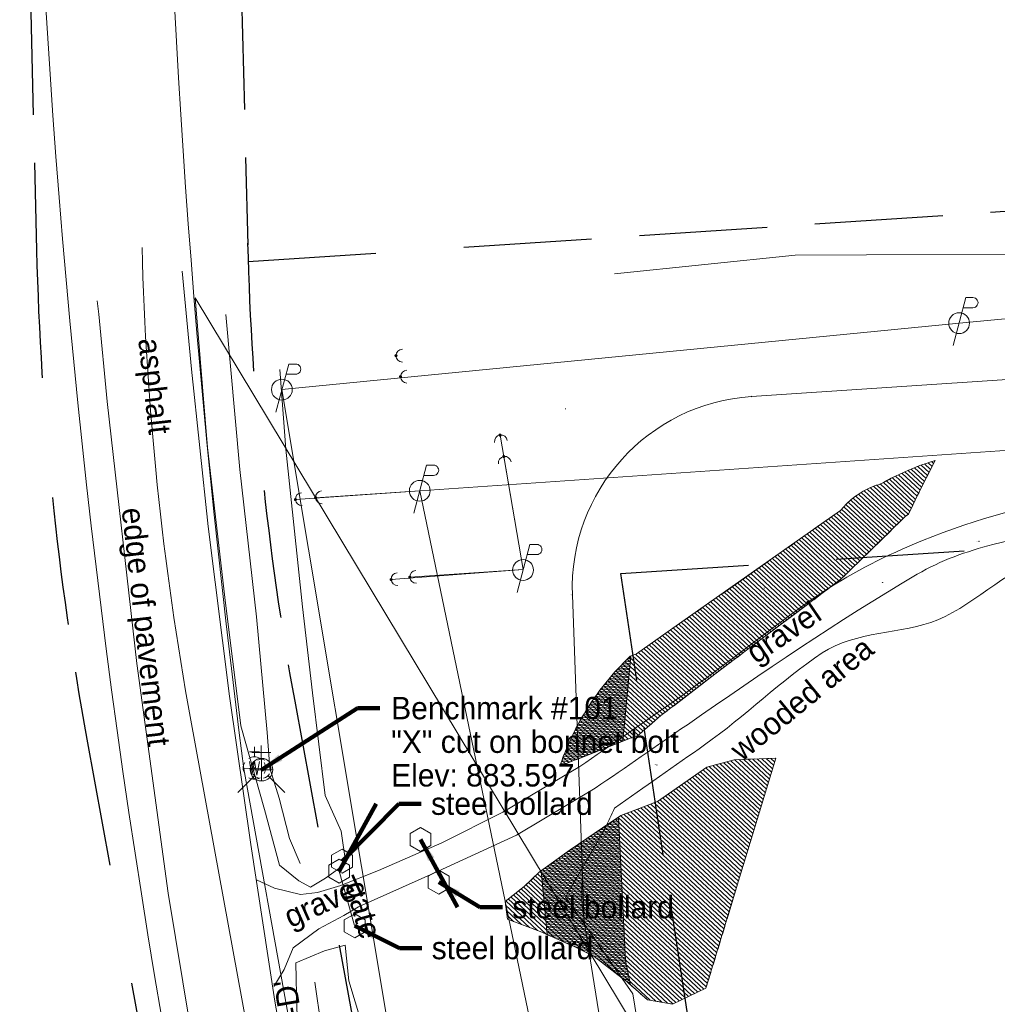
# Model space of a CAD drawing. Header units: feet. Extents: x 2433273 to 2447442, y 555003 to 575201.
# Tile 178 of 226: x 2434707 to 2435013, y 569396 to 569704. Entities that reach past the tile are written whole.
import ezdxf
from ezdxf.enums import TextEntityAlignment as Align

# ---------------------------------------------------------------- set-up
doc = ezdxf.new("R2010")
doc.units = ezdxf.units.FT
doc.header["$LTSCALE"] = 50
doc.header["$MEASUREMENT"] = 0
for name, pattern in [('cl20', [100, 5, -5, 80, -5, 5]), ('DGN Style 2', [484.236387, 290.541832, -193.694555]), ('DGN Style 3', [677.930942, 484.236387, -193.694555]), ('DGN Style 5', [338.965471, 145.270916, -193.694555]), ('esmtuex', [4.65, 0.8, -0.275, -0.275, 0.8, -0.3, 0.8, -0.3, 0.8, -0.3]), ('rowex', [4.85, 0.8, -0.375, -0.375, 0.8, -0.3, 0.8, -0.3, 0.8, -0.3]), ('stream', [1.4, 0.7, -0.1, 0.1, -0.1, 0.1, -0.1, 0.1, -0.1]), ('treelt', [0.3, -0.15, -0.15])]:
    doc.linetypes.add(name, pattern=pattern)
for name, color, linetype, lineweight in [('EV_Ecological_Wetlands', 151, 'stream', 13), ('PV_X_Driveway', 7, 'DGN Style 5', 0), ('PV_X_EOP', 7, 'DGN Style 3', 0), ('RD_X_Cells', 7, 'Continuous', 0), ('RD_X_Gate', 230, 'Continuous', 0), ('RW_X_CL_20', 6, 'cl20', 0), ('RW_X_Esmt_U', 6, 'esmtuex', 30), ('RW_X_Fee_RW', 6, 'rowex', 30), ('SV_X_Break_Lines', 4, 'DGN Style 2', 0), ('SV_X_Control_Cells_Found', 7, 'Continuous', 0), ('SV_X_Text', 7, 'Continuous', 0), ('UT_X_Electric_Cells', 1, 'Continuous', 0), ('UT_X_Gas', 2, 'Continuous', 0), ('UT_X_Misc_Cells', 7, 'Continuous', 0), ('UT_X_Overhead_Electric', 1, 'Continuous', 0), ('UT_X_Water', 133, 'Continuous', 0), ('UT_X_Water_Cells', 133, 'Continuous', 0), ('UT_X_Water_Cells (Construction)', 133, 'Continuous', 0), ('UT_X_Water_Text', 7, 'Continuous', 0), ('VG_X_Tree_Line_Lt', 3, 'treelt', 0)]:
    doc.layers.add(name, color=color, linetype=linetype, lineweight=lineweight)
doc.layers.add('GK_Visualization', color=30, linetype='Continuous', lineweight=13, plot=False)
doc.styles.add('Slanted-Normal LS 0.50', font='font31.shx', dxfattribs={"height": 0.14})
doc.styles.add('Slanted-Normal LS 0.50_0', font='font31.shx')
doc.styles.add('Style-font30', font='font30.shx')
doc.dimstyles.new('Dec-0  Slanted', dxfattribs={"dimscale": 50, "dimtxt": 0.14, "dimasz": 0.14, "dimexe": 0.07, "dimexo": 0.07, "dimgap": 0.07, "dimtad": 1, "dimdec": 0, "dimzin": 3, "dimdsep": 46, "dimtxsty": 'Slanted-Normal LS 0.50_0', "dimcen": 0.09, "dimclrd": 97, "dimclre": 97, "dimclrt": 7, "dimadec": 0, "dimazin": 3, "dimtfac": 1, "dimtdec": 0, "dimtofl": 0, "dimtmove": 1, "dimatfit": 1, "dimfxl": 1, "dimtzin": 3, "dimlwd": 0, "dimlwe": 0, "dimarcsym": 0})

# ---------------------------------------------------------------- blocks, each defined once
blk = doc.blocks.new('X_10')
at = {"layer": 'GK_Visualization', "color": 1, "linetype": 'Continuous', "lineweight": 0}
for p, q in [((-0.07, -0.07), (0.07, 0.07)), ((-0.07, 0.07), (0.07, -0.07))]:
    blk.add_line(p, q, dxfattribs=at)
blk = doc.blocks.new('X_11')
at = {"layer": 'GK_Visualization', "color": 1, "linetype": 'Continuous', "lineweight": 0}
for p, q in [((-0.07, -0.07), (0.07, 0.07)), ((-0.07, 0.07), (0.07, -0.07))]:
    blk.add_line(p, q, dxfattribs=at)
blk = doc.blocks.new('X_12')
at = {"layer": 'GK_Visualization', "color": 1, "linetype": 'Continuous', "lineweight": 0}
for p, q in [((-0.07, -0.07), (0.07, 0.07)), ((-0.07, 0.07), (0.07, -0.07))]:
    blk.add_line(p, q, dxfattribs=at)
blk = doc.blocks.new('X_13')
at = {"layer": 'GK_Visualization', "color": 1, "linetype": 'Continuous', "lineweight": 0}
for p, q in [((-0.07, -0.07), (0.07, 0.07)), ((-0.07, 0.07), (0.07, -0.07))]:
    blk.add_line(p, q, dxfattribs=at)
blk = doc.blocks.new('X_125')
at = {"layer": 'GK_Visualization', "color": 1, "linetype": 'Continuous', "lineweight": 0}
for p, q in [((-0.07, -0.07), (0.07, 0.07)), ((-0.07, 0.07), (0.07, -0.07))]:
    blk.add_line(p, q, dxfattribs=at)
blk = doc.blocks.new('X_126')
at = {"layer": 'GK_Visualization', "color": 1, "linetype": 'Continuous', "lineweight": 0}
for p, q in [((-0.07, -0.07), (0.07, 0.07)), ((-0.07, 0.07), (0.07, -0.07))]:
    blk.add_line(p, q, dxfattribs=at)
blk = doc.blocks.new('X_127')
at = {"layer": 'GK_Visualization', "color": 1, "linetype": 'Continuous', "lineweight": 0}
for p, q in [((-0.07, -0.07), (0.07, 0.07)), ((-0.07, 0.07), (0.07, -0.07))]:
    blk.add_line(p, q, dxfattribs=at)
blk = doc.blocks.new('SURVPN-CROSS_44')
at = {"layer": 'GK_Visualization', "color": 30, "linetype": 'Continuous', "lineweight": 0}
for p, q in [((0.07, 0), (-0.07, 0)), ((0, 0.07), (0, -0.07))]:
    blk.add_line(p, q, dxfattribs=at)
blk = doc.blocks.new('SURVPN-CROSS_45')
at = {"layer": 'GK_Visualization', "color": 30, "linetype": 'Continuous', "lineweight": 0}
for p, q in [((0.07, 0), (-0.07, 0)), ((0, 0.07), (0, -0.07))]:
    blk.add_line(p, q, dxfattribs=at)
blk = doc.blocks.new('SURVPN-CROSS_46')
at = {"layer": 'GK_Visualization', "color": 30, "linetype": 'Continuous', "lineweight": 0}
for p, q in [((0.07, 0), (-0.07, 0)), ((0, 0.07), (0, -0.07))]:
    blk.add_line(p, q, dxfattribs=at)
blk = doc.blocks.new('SURVPN-CROSS_47')
at = {"layer": 'GK_Visualization', "color": 30, "linetype": 'Continuous', "lineweight": 0}
for p, q in [((0.07, 0), (-0.07, 0)), ((0, 0.07), (0, -0.07))]:
    blk.add_line(p, q, dxfattribs=at)
blk = doc.blocks.new('PP')
at = {"layer": 'UT_X_Electric_Cells', "color": 1, "linetype": 'Continuous', "lineweight": 0}
for p, q in [((0.0428, 0.16), (-0.0375, -0.14)), ((0.0428, 0.16), (0.0853, 0.16)), ((0.0258, 0.0963), (0.0853, 0.0963))]:
    blk.add_line(p, q, dxfattribs=at)
blk.add_circle((0, 0), 0.065, dxfattribs=at)
at = {"layer": 'UT_X_Electric_Cells', "color": 1, "linetype": 'Continuous', "lineweight": 0, "extrusion": (0, 0, -1)}
blk.add_arc((-0.086, 0.1281), 0.0319, 88.8767, 271.1233, dxfattribs=at)
blk = doc.blocks.new('FH')
at = {"layer": 'UT_X_Water_Cells', "color": 133, "linetype": 'Continuous', "lineweight": 0}
for p, q in [((-0.0001, 0.0602), (-0.0001, 0.1462)), ((0.0599, 0.1032), (-0.0601, 0.1032)), ((-0.0423, -0.0424), (-0.1463, -0.1463)), ((0.0422, -0.0424), (0.1463, -0.1463))]:
    blk.add_line(p, q, dxfattribs=at)
for start, end in [(140.02099, 184.06293), (68.13946, 112.03798), (356.01648, 39.98885), (211.87877, 255.84793), (283.82389, 329.90967)]:
    blk.add_arc((0, 0), 0.06, start, end, dxfattribs=at)
at = {"layer": 'UT_X_Water_Cells (Construction)', "color": 133, "linetype": 'Continuous', "lineweight": 30}
blk.add_point((0, 0), dxfattribs=at)
blk.add_point((0, 0), dxfattribs=at)
blk = doc.blocks.new('POST')
at = {"layer": 'RD_X_Cells', "color": 30, "linetype": 'Continuous', "lineweight": 0, "flags": 128}
blk.add_lwpolyline([(-0.0649, -0.0375), (0, -0.075), (0.0649, -0.0375), (0.0649, 0.0375), (0, 0.075), (-0.0649, 0.0375), (-0.0649, -0.0375)], dxfattribs=at)
blk = doc.blocks.new('POST_1')
at = {"layer": 'RD_X_Cells', "color": 30, "linetype": 'Continuous', "lineweight": 0, "flags": 128}
blk.add_lwpolyline([(-0.0649, -0.0375), (0, -0.075), (0.0649, -0.0375), (0.0649, 0.0375), (0, 0.075), (-0.0649, 0.0375), (-0.0649, -0.0375)], dxfattribs=at)
blk = doc.blocks.new('POST_2')
at = {"layer": 'RD_X_Cells', "color": 30, "linetype": 'Continuous', "lineweight": 0, "flags": 128}
blk.add_lwpolyline([(-0.0649, -0.0375), (0, -0.075), (0.0649, -0.0375), (0.0649, 0.0375), (0, 0.075), (-0.0649, 0.0375), (-0.0649, -0.0375)], dxfattribs=at)
blk = doc.blocks.new('POST_3')
at = {"layer": 'RD_X_Cells', "color": 30, "linetype": 'Continuous', "lineweight": 0, "flags": 128}
blk.add_lwpolyline([(-0.0649, -0.0375), (0, -0.075), (0.0649, -0.0375), (0.0649, 0.0375), (0, 0.075), (-0.0649, 0.0375), (-0.0649, -0.0375)], dxfattribs=at)
blk = doc.blocks.new('POST_4')
at = {"layer": 'RD_X_Cells', "color": 30, "linetype": 'Continuous', "lineweight": 0, "flags": 128}
blk.add_lwpolyline([(-0.0649, -0.0375), (0, -0.075), (0.0649, -0.0375), (0.0649, 0.0375), (0, 0.075), (-0.0649, 0.0375), (-0.0649, -0.0375)], dxfattribs=at)
blk = doc.blocks.new('DM')
at = {"layer": 'UT_X_Misc_Cells', "linetype": 'Continuous', "lineweight": 0}
h = blk.add_hatch(color=2, dxfattribs=at)
edge = h.paths.add_edge_path()
edge.add_arc((0, 0), 0.01, 0, 360)
at = {"layer": 'UT_X_Misc_Cells', "color": 2, "linetype": 'Continuous', "lineweight": 0}
blk.add_arc((0.04, 0), 0.04, 90, 270, dxfattribs=at)
blk = doc.blocks.new('DM_1')
at = {"layer": 'UT_X_Misc_Cells', "linetype": 'Continuous', "lineweight": 0}
h = blk.add_hatch(color=2, dxfattribs=at)
edge = h.paths.add_edge_path()
edge.add_arc((0, 0), 0.01, 0, 360)
at = {"layer": 'UT_X_Misc_Cells', "color": 2, "linetype": 'Continuous', "lineweight": 0}
blk.add_arc((0.04, 0), 0.04, 90, 270, dxfattribs=at)
blk = doc.blocks.new('PP_1')
at = {"layer": 'UT_X_Electric_Cells', "color": 1, "linetype": 'Continuous', "lineweight": 0}
for p, q in [((0.0428, 0.16), (-0.0375, -0.14)), ((0.0428, 0.16), (0.0853, 0.16)), ((0.0258, 0.0962), (0.0853, 0.0962))]:
    blk.add_line(p, q, dxfattribs=at)
blk.add_circle((0, 0), 0.065, dxfattribs=at)
at = {"layer": 'UT_X_Electric_Cells', "color": 1, "linetype": 'Continuous', "lineweight": 0, "extrusion": (0, 0, -1)}
blk.add_arc((-0.086, 0.1281), 0.0319, 88.8767, 271.1233, dxfattribs=at)
blk = doc.blocks.new('DM_2')
at = {"layer": 'UT_X_Misc_Cells', "linetype": 'Continuous', "lineweight": 0}
h = blk.add_hatch(color=2, dxfattribs=at)
edge = h.paths.add_edge_path()
edge.add_arc((0, 0), 0.01, 0, 360)
at = {"layer": 'UT_X_Misc_Cells', "color": 2, "linetype": 'Continuous', "lineweight": 0}
blk.add_arc((0.04, 0), 0.04, 90, 270, dxfattribs=at)
blk = doc.blocks.new('DM_3')
at = {"layer": 'UT_X_Misc_Cells', "linetype": 'Continuous', "lineweight": 0}
h = blk.add_hatch(color=2, dxfattribs=at)
edge = h.paths.add_edge_path()
edge.add_arc((0, 0), 0.01, 0, 360)
at = {"layer": 'UT_X_Misc_Cells', "color": 2, "linetype": 'Continuous', "lineweight": 0}
blk.add_arc((0.04, 0), 0.04, 90, 270, dxfattribs=at)
blk = doc.blocks.new('PP_2')
at = {"layer": 'UT_X_Electric_Cells', "color": 1, "linetype": 'Continuous', "lineweight": 0}
for p, q in [((0.0428, 0.16), (-0.0375, -0.14)), ((0.0428, 0.16), (0.0853, 0.16)), ((0.0258, 0.0963), (0.0853, 0.0963))]:
    blk.add_line(p, q, dxfattribs=at)
blk.add_circle((0, 0), 0.065, dxfattribs=at)
at = {"layer": 'UT_X_Electric_Cells', "color": 1, "linetype": 'Continuous', "lineweight": 0, "extrusion": (0, 0, -1)}
blk.add_arc((-0.086, 0.1281), 0.0319, 88.8767, 271.1233, dxfattribs=at)
blk = doc.blocks.new('DM_4')
at = {"layer": 'UT_X_Misc_Cells', "linetype": 'Continuous', "lineweight": 0}
h = blk.add_hatch(color=2, dxfattribs=at)
edge = h.paths.add_edge_path()
edge.add_arc((0, 0), 0.01, 0, 360)
at = {"layer": 'UT_X_Misc_Cells', "color": 2, "linetype": 'Continuous', "lineweight": 0}
blk.add_arc((0.04, 0), 0.04, 90, 270, dxfattribs=at)
blk = doc.blocks.new('DM_5')
at = {"layer": 'UT_X_Misc_Cells', "linetype": 'Continuous', "lineweight": 0}
h = blk.add_hatch(color=2, dxfattribs=at)
edge = h.paths.add_edge_path()
edge.add_arc((0, 0), 0.01, 0, 360)
at = {"layer": 'UT_X_Misc_Cells', "color": 2, "linetype": 'Continuous', "lineweight": 0}
blk.add_arc((0.04, 0), 0.04, 90, 270, dxfattribs=at)
blk = doc.blocks.new('WGV')
at = {"layer": 'UT_X_Water_Cells', "color": 133, "linetype": 'Continuous', "lineweight": 0}
for p, q in [((0, 0.07), (0, 0.1336)), ((0.0318, 0.1018), (-0.0318, 0.1018))]:
    blk.add_line(p, q, dxfattribs=at)
at = {"layer": 'UT_X_Water_Cells', "color": 133, "linetype": 'Continuous', "lineweight": 0, "flags": 128}
blk.add_lwpolyline([(-0.0318, 0.041), (-0.0159, -0.0452), (0, 0.041), (0.016, -0.0452), (0.0318, 0.041)], dxfattribs=at)
at = {"layer": 'UT_X_Water_Cells', "color": 133, "linetype": 'Continuous', "lineweight": 0}
for start, end in [(60.01836, 120.01574), (330.01836, 29.98164), (239.98426, 299.98164)]:
    blk.add_arc((0, 0.0001), 0.07, start, end, dxfattribs=at)
at = {"layer": 'UT_X_Water_Cells', "color": 133, "linetype": 'Continuous', "lineweight": 0, "extrusion": (0, 0, -1)}
blk.add_arc((0, 0.0001), 0.07, 330.01836, 29.98164, dxfattribs=at)
at = {"layer": 'UT_X_Water_Cells (Construction)', "color": 133, "linetype": 'Continuous', "lineweight": 30}
blk.add_point((0, 0), dxfattribs=at)
blk = doc.blocks.new('BM_3')
at = {"layer": 'SV_X_Control_Cells_Found', "color": 2, "linetype": 'Continuous', "lineweight": 0}
for p, q in [((0, 0.0705), (0, -0.0705)), ((-0.0705, 0), (0.0705, 0))]:
    blk.add_line(p, q, dxfattribs=at)
blk.add_circle((0, 0), 0.0705, dxfattribs=at)
blk = doc.blocks.new('DM_55')
at = {"layer": 'UT_X_Misc_Cells', "linetype": 'Continuous', "lineweight": 0}
h = blk.add_hatch(color=2, dxfattribs=at)
edge = h.paths.add_edge_path()
edge.add_arc((0, 0), 0.01, 0, 360)
at = {"layer": 'UT_X_Misc_Cells', "color": 2, "linetype": 'Continuous', "lineweight": 0}
blk.add_arc((0.04, 0), 0.04, 90, 270, dxfattribs=at)
blk = doc.blocks.new('DM_56')
at = {"layer": 'UT_X_Misc_Cells', "linetype": 'Continuous', "lineweight": 0}
h = blk.add_hatch(color=2, dxfattribs=at)
edge = h.paths.add_edge_path()
edge.add_arc((0, 0), 0.01, 0, 360)
at = {"layer": 'UT_X_Misc_Cells', "color": 2, "linetype": 'Continuous', "lineweight": 0}
blk.add_arc((0.04, 0), 0.04, 90, 270, dxfattribs=at)
blk = doc.blocks.new('PP_42')
at = {"layer": 'UT_X_Electric_Cells', "color": 1, "linetype": 'Continuous', "lineweight": 0}
for p, q in [((0.0428, 0.16), (-0.0375, -0.14)), ((0.0428, 0.16), (0.0853, 0.16)), ((0.0258, 0.0963), (0.0853, 0.0963))]:
    blk.add_line(p, q, dxfattribs=at)
blk.add_circle((0, 0), 0.065, dxfattribs=at)
at = {"layer": 'UT_X_Electric_Cells', "color": 1, "linetype": 'Continuous', "lineweight": 0, "extrusion": (0, 0, -1)}
blk.add_arc((-0.086, 0.1281), 0.0319, 88.8767, 271.1233, dxfattribs=at)

msp = doc.modelspace()

# ---------------------------------------------------------------- hatches: boundary and pattern name
at = {"layer": 'EV_Ecological_Wetlands', "linetype": 'Continuous'}
h = msp.add_hatch(dxfattribs=at)
h.set_pattern_fill('HATCH', color=256, style=0, pattern_type=2)
h.set_pattern_definition([(137.0861, (2434842.502, 569490.8567), (-0.6808984, -0.732378), [])])
h.paths.add_polyline_path([(2434897.58, 569504.46), (2434896.52, 569503.42), (2434895.49, 569502.36), (2434894.47, 569501.28), (2434893.47, 569500.19), (2434892.48, 569499.08), (2434891.53, 569497.96), (2434890.58, 569496.8), (2434889.66, 569495.64), (2434888.76, 569494.46), (2434887.88, 569493.27), (2434887.02, 569492.06), (2434886.18, 569490.83), (2434885.36, 569489.6), (2434884.57, 569488.34), (2434884.4, 569488.07), (2434883.79, 569487.08), (2434883.05, 569485.81), (2434882.31, 569484.51), (2434881.62, 569483.22), (2434881.02, 569482.08), (2434880.83, 569481.69), (2434880.27, 569480.55), (2434879.63, 569479.22), (2434879.02, 569477.86), (2434878.43, 569476.5), (2434877.86, 569475.13), (2434877.32, 569473.75), (2434876.81, 569472.37), (2434876.44, 569471.34), (2434876.42, 569471.26), (2434877.2, 569471.17), (2434898.21, 569479.48), (2434899.46, 569479.73), (2434900.59, 569480.36), (2434901.09, 569480.73), (2434907.84, 569486.55), (2434928.67, 569502.5), (2434964.06, 569529.14), (2434970.32, 569535.27), (2434984.14, 569548.71), (2434985.2, 569549.53), (2434985.83, 569550.71), (2434988.01, 569555.4), (2434993.47, 569566.26), (2434993.17, 569566.16), (2434992.11, 569565.83), (2434990.7, 569565.36), (2434989.32, 569564.86), (2434987.92, 569564.34), (2434986.54, 569563.79), (2434985.17, 569563.22), (2434983.81, 569562.63), (2434982.46, 569562.01), (2434981.12, 569561.37), (2434979.79, 569560.71), (2434978.48, 569560.02), (2434977.39, 569559.34), (2434976.94, 569559.16), (2434975.83, 569558.66), (2434975.1, 569558.56), (2434972.88, 569557.63), (2434971, 569556.64), (2434969.16, 569555.47), (2434968.63, 569555.07), (2434967.3, 569554.05), (2434965.84, 569552.73), (2434963.96, 569550.68), (2434952.51, 569542.57), (2434911.59, 569513.83), (2434900.18, 569505.89), (2434899.69, 569505.68), (2434898.22, 569505.07)])
h = msp.add_hatch(dxfattribs=at)
h.set_pattern_fill('HATCH', color=256, style=0, pattern_type=2)
h.set_pattern_definition([(182.0861, (2434846.5141, 569476.52887), (0.0182007, -0.4996686), [])])
h.paths.add_polyline_path([(2434898.22, 569505.07), (2434897.58, 569504.46), (2434896.52, 569503.42), (2434895.49, 569502.36), (2434894.47, 569501.28), (2434893.47, 569500.19), (2434892.48, 569499.08), (2434891.53, 569497.96), (2434890.58, 569496.8), (2434889.66, 569495.64), (2434888.76, 569494.46), (2434887.88, 569493.27), (2434887.02, 569492.06), (2434886.18, 569490.83), (2434885.36, 569489.6), (2434884.57, 569488.34), (2434884.4, 569488.07), (2434883.79, 569487.08), (2434883.05, 569485.81), (2434882.31, 569484.51), (2434881.62, 569483.22), (2434881.02, 569482.08), (2434880.83, 569481.69), (2434880.27, 569480.55), (2434879.63, 569479.22), (2434879.02, 569477.86), (2434878.43, 569476.5), (2434877.86, 569475.13), (2434877.32, 569473.75), (2434876.81, 569472.37), (2434876.44, 569471.34), (2434876.42, 569471.26), (2434877.2, 569471.17), (2434895.96, 569478.59), (2434898.39, 569505.14)])
h = msp.add_hatch(dxfattribs=at)
h.set_pattern_fill('HATCH', color=256, style=0, pattern_type=2)
h.set_pattern_definition([(137.0861, (2434841.7886, 569480.4641), (-0.6808984, -0.732378), [])])
h.paths.add_polyline_path([(2434930.73, 569472.74), (2434922.14, 569470.4), (2434906.77, 569459.72), (2434895.31, 569455.29), (2434879.43, 569444.62), (2434869.79, 569437.59), (2434865.11, 569433.16), (2434859.12, 569428.47), (2434859.9, 569423), (2434870.05, 569419.1), (2434880.73, 569414.41), (2434886.98, 569411.28), (2434897.14, 569403.47), (2434903.65, 569397.74), (2434911.46, 569396.44), (2434921.88, 569401.39), (2434943.75, 569473.26)])
h = msp.add_hatch(dxfattribs=at)
h.set_pattern_fill('HATCH', color=256, style=0, pattern_type=2)
h.set_pattern_definition([(182.0861, (2434879.6023, 569429.99326), (0.018201, -0.4996686), [])])
h.paths.add_polyline_path([(2434879.43, 569444.62), (2434870.45, 569438.06), (2434872.25, 569418.13), (2434880.73, 569414.41), (2434886.98, 569411.28), (2434897.14, 569403.47), (2434898.31, 569402.44), (2434896.71, 569410.04), (2434894.58, 569454.8)])

# ---------------------------------------------------------------- linework, layer by layer
at = {"layer": 'EV_Ecological_Wetlands', "linetype": 'Continuous', "flags": 128}
for points in [[(2434897.58, 569504.46), (2434896.52, 569503.42), (2434895.49, 569502.36), (2434894.47, 569501.28), (2434893.47, 569500.19), (2434892.48, 569499.08), (2434891.53, 569497.96), (2434890.58, 569496.8), (2434889.66, 569495.64), (2434888.76, 569494.46), (2434887.88, 569493.27), (2434887.02, 569492.06), (2434886.18, 569490.83), (2434885.36, 569489.6), (2434884.57, 569488.34), (2434884.4, 569488.07), (2434883.79, 569487.08), (2434883.05, 569485.81), (2434882.31, 569484.51), (2434881.62, 569483.22), (2434881.02, 569482.08), (2434880.83, 569481.69), (2434880.27, 569480.55), (2434879.63, 569479.22), (2434879.02, 569477.86), (2434878.43, 569476.5), (2434877.86, 569475.13), (2434877.32, 569473.75), (2434876.81, 569472.37), (2434876.44, 569471.34), (2434876.42, 569471.26), (2434877.2, 569471.17), (2434898.21, 569479.48), (2434899.46, 569479.73), (2434900.59, 569480.36), (2434901.09, 569480.73), (2434907.84, 569486.55), (2434928.67, 569502.5), (2434964.06, 569529.14), (2434970.32, 569535.27), (2434984.14, 569548.71), (2434985.2, 569549.53), (2434985.83, 569550.71), (2434988.01, 569555.4), (2434993.47, 569566.26), (2434993.17, 569566.16), (2434992.11, 569565.83), (2434990.7, 569565.36), (2434989.32, 569564.86), (2434987.92, 569564.34), (2434986.54, 569563.79), (2434985.17, 569563.22), (2434983.81, 569562.63), (2434982.46, 569562.01), (2434981.12, 569561.37), (2434979.79, 569560.71), (2434978.48, 569560.02), (2434977.39, 569559.34), (2434976.94, 569559.16), (2434975.83, 569558.66), (2434975.1, 569558.56), (2434972.88, 569557.63), (2434971, 569556.64), (2434969.16, 569555.47), (2434968.63, 569555.07), (2434967.3, 569554.05), (2434965.84, 569552.73), (2434963.96, 569550.68), (2434952.51, 569542.57), (2434911.59, 569513.83), (2434900.18, 569505.89), (2434899.69, 569505.68), (2434898.22, 569505.07), (2434897.58, 569504.46)], [(2434898.22, 569505.07), (2434897.58, 569504.46), (2434896.52, 569503.42), (2434895.49, 569502.36), (2434894.47, 569501.28), (2434893.47, 569500.19), (2434892.48, 569499.08), (2434891.53, 569497.96), (2434890.58, 569496.8), (2434889.66, 569495.64), (2434888.76, 569494.46), (2434887.88, 569493.27), (2434887.02, 569492.06), (2434886.18, 569490.83), (2434885.36, 569489.6), (2434884.57, 569488.34), (2434884.4, 569488.07), (2434883.79, 569487.08), (2434883.05, 569485.81), (2434882.31, 569484.51), (2434881.62, 569483.22), (2434881.02, 569482.08), (2434880.83, 569481.69), (2434880.27, 569480.55), (2434879.63, 569479.22), (2434879.02, 569477.86), (2434878.43, 569476.5), (2434877.86, 569475.13), (2434877.32, 569473.75), (2434876.81, 569472.37), (2434876.44, 569471.34), (2434876.42, 569471.26), (2434877.2, 569471.17), (2434895.96, 569478.59), (2434898.39, 569505.14), (2434898.22, 569505.07)], [(2434930.73, 569472.74), (2434922.14, 569470.4), (2434906.77, 569459.72), (2434895.31, 569455.29), (2434879.43, 569444.62), (2434869.79, 569437.59), (2434865.11, 569433.16), (2434859.12, 569428.47), (2434859.9, 569423), (2434870.05, 569419.1), (2434880.73, 569414.41), (2434886.98, 569411.28), (2434897.14, 569403.47), (2434903.65, 569397.74), (2434911.46, 569396.44), (2434921.88, 569401.39), (2434943.75, 569473.26), (2434930.73, 569472.74)], [(2434879.43, 569444.62), (2434870.45, 569438.06), (2434872.25, 569418.13), (2434880.73, 569414.41), (2434886.98, 569411.28), (2434897.14, 569403.47), (2434898.31, 569402.44), (2434896.71, 569410.04), (2434894.58, 569454.8), (2434879.43, 569444.62)]]:
    msp.add_lwpolyline(points, close=True, dxfattribs=at)
at = {"layer": 'EV_Ecological_Wetlands', "ltscale": 0.500001, "flags": 128}
for points in [[(2434898.22, 569505.07), (2434899.69, 569505.68), (2434900.18, 569505.89), (2434911.59, 569513.83), (2434952.51, 569542.57), (2434963.96, 569550.68), (2434965.84, 569552.73), (2434967.3, 569554.05), (2434968.63, 569555.07), (2434969.16, 569555.47), (2434971, 569556.64), (2434972.88, 569557.63), (2434975.1, 569558.56), (2434975.83, 569558.66), (2434976.94, 569559.16), (2434977.39, 569559.34), (2434978.48, 569560.02), (2434979.79, 569560.71), (2434981.12, 569561.37), (2434982.46, 569562.01), (2434983.81, 569562.63), (2434985.17, 569563.22), (2434986.54, 569563.79), (2434987.92, 569564.34), (2434989.32, 569564.86), (2434990.7, 569565.36), (2434992.11, 569565.83), (2434993.17, 569566.16), (2434993.47, 569566.26), (2434988.01, 569555.4), (2434985.83, 569550.71), (2434985.2, 569549.53), (2434984.14, 569548.71), (2434970.32, 569535.27), (2434964.06, 569529.14), (2434928.67, 569502.5), (2434907.84, 569486.55), (2434901.09, 569480.73), (2434900.59, 569480.36), (2434899.46, 569479.73), (2434898.21, 569479.48), (2434877.2, 569471.17), (2434876.42, 569471.26), (2434876.44, 569471.34), (2434876.81, 569472.37), (2434877.32, 569473.75), (2434877.86, 569475.13), (2434878.43, 569476.5), (2434879.02, 569477.86), (2434879.63, 569479.22), (2434880.27, 569480.55), (2434880.83, 569481.69), (2434881.02, 569482.08), (2434881.62, 569483.22), (2434882.31, 569484.51), (2434883.05, 569485.81), (2434883.79, 569487.08), (2434884.4, 569488.07), (2434884.57, 569488.34), (2434885.36, 569489.6), (2434886.18, 569490.83), (2434887.02, 569492.06), (2434887.88, 569493.27), (2434888.76, 569494.46), (2434889.66, 569495.64), (2434890.58, 569496.8), (2434891.53, 569497.96), (2434892.48, 569499.08), (2434893.47, 569500.19), (2434894.47, 569501.28), (2434895.49, 569502.36), (2434896.52, 569503.42), (2434897.58, 569504.46), (2434898.22, 569505.07)], [(2434943.75, 569473.26), (2434921.88, 569401.39), (2434911.46, 569396.44), (2434903.65, 569397.74), (2434897.14, 569403.47), (2434886.98, 569411.28), (2434880.73, 569414.41), (2434870.05, 569419.1), (2434859.9, 569423), (2434859.12, 569428.47), (2434865.11, 569433.16), (2434869.79, 569437.59), (2434879.43, 569444.62), (2434895.31, 569455.29), (2434906.77, 569459.72), (2434922.14, 569470.4), (2434930.73, 569472.74), (2434943.75, 569473.26)]]:
    msp.add_lwpolyline(points, close=True, dxfattribs=at)
at = {"layer": 'GK_Visualization', "color": 1, "flags": 128}
for points in [[(2434883.86, 569422.27), (2434880.15, 569524.2, -0.40544), (2434936.12, 569586.25), (2435739.51, 569639.72, 0.406061), (2435795.48, 569701.9)], [(2435361.35, 567796.36), (2435241.85, 567942.97, -0.091254), (2435231.4, 567962.01), (2435077.08, 568427.82), (2434984.46, 568863.89, 0.156821), (2434966.2, 568895.76), (2434901.55, 568954.7, -0.162787), (2434883.01, 568987.94), (2434853.96, 569142.29, -0.164079), (2434859.28, 569180.27), (2434898.6, 569258.73, 0.157043), (2434904.2, 569295.08), (2434883.86, 569422.27, -0.061163), (2434883.33, 569436.88)], [(2435361.35, 567796.36), (2435241.85, 567942.97, -0.091254), (2435231.4, 567962.01), (2435077.08, 568427.82), (2434984.46, 568863.89, 0.156821), (2434966.2, 568895.76), (2434901.55, 568954.7, -0.162787), (2434883.01, 568987.94), (2434853.96, 569142.29, -0.164079), (2434859.28, 569180.27), (2434898.6, 569258.73, 0.157043), (2434904.2, 569295.08), (2434883.86, 569422.27, -0.061163), (2434883.33, 569436.88)]]:
    msp.add_lwpolyline(points, format="xyb", dxfattribs=at)
at = {"layer": 'GK_Visualization', "color": 30, "extrusion": (0, 0, -1)}
msp.add_arc((-2434940.11, 569526.38), 60, 357.9139, 86.1923, dxfattribs=at)
at = {"layer": 'PV_X_Driveway', "flags": 128}
for points in [[(2434781.42, 569435.24), (2434787.07, 569432.61), (2434795.19, 569430.62), (2434800.5, 569431.27), (2434807.84, 569433.5), (2434807.97, 569433.59), (2434819.55, 569438.14), (2434839.39, 569446.85), (2434858.38, 569456.39), (2434882.53, 569470.6)], [(2434781.42, 569435.24), (2434787.07, 569432.61), (2434795.19, 569430.62), (2434800.5, 569431.27), (2434807.84, 569433.5), (2434807.97, 569433.59), (2434819.55, 569438.14), (2434839.39, 569446.85), (2434858.38, 569456.39), (2434882.53, 569470.6)], [(2434887.29, 569463.85), (2434862.73, 569449.18), (2434836.85, 569437.34), (2434813.3, 569426.81), (2434808.74, 569424.09), (2434800.98, 569419.95), (2434792.94, 569413.96), (2434790.08, 569407.26), (2434786.85, 569401.88)], [(2434887.29, 569463.85), (2434862.73, 569449.18), (2434836.85, 569437.34), (2434813.3, 569426.81), (2434808.74, 569424.09), (2434800.98, 569419.95), (2434792.94, 569413.96), (2434790.08, 569407.26), (2434786.85, 569401.88)]]:
    msp.add_lwpolyline(points, dxfattribs=at)
at = {"layer": 'PV_X_Driveway'}
for points, knots in [([(2435270.72, 569599.09), (2435257.52, 569589.08), (2435244.33, 569579.06), (2435231.13, 569569.05), (2435212.38, 569568.29), (2435193.64, 569567.53), (2435174.89, 569566.77), (2435164.65, 569566.38), (2435154.4, 569566), (2435144.16, 569565.61), (2435116.8, 569563.34), (2435089.44, 569561.07), (2435062.08, 569558.8), (2435053.15, 569558.06), (2435044.33, 569556.38), (2435035.5, 569554.67), (2435017.52, 569551.2), (2435000.1, 569546.03), (2434983.17, 569538.55), (2434972.56, 569533.87), (2434962.62, 569528.33), (2434953.3, 569521.65), (2434939.13, 569511.5), (2434925.59, 569500.61), (2434911.33, 569490.67), (2434901.73, 569483.98), (2434892.13, 569477.29), (2434882.53, 569470.6)], [0, 0, 0, 0, 0.166667, 0.166667, 0.166667, 0.333333, 0.333333, 0.333333, 0.5, 0.5, 0.5, 0.644174, 0.644174, 0.644174, 0.691276, 0.691276, 0.691276, 0.787124, 0.787124, 0.787124, 0.84722, 0.84722, 0.84722, 0.938553, 0.938553, 0.938553, 1, 1, 1, 1]), ([(2435282.04, 569599.67), (2435274.4, 569588.47), (2435266.76, 569577.26), (2435259.13, 569566.05), (2435248.34, 569563.78), (2435237.55, 569561.5), (2435226.76, 569559.23), (2435209.61, 569558.39), (2435192.46, 569557.56), (2435175.31, 569556.72), (2435164.66, 569555.95), (2435154, 569555.18), (2435143.35, 569554.4), (2435116.66, 569552.48), (2435089.97, 569550.56), (2435063.28, 569548.64), (2435054.29, 569548), (2435045.42, 569546.38), (2435036.52, 569544.87), (2435019.84, 569542.03), (2435002.69, 569539.37), (2434987.92, 569530.71), (2434962.87, 569516.03), (2434939.64, 569499.97), (2434916.09, 569483.72), (2434906.49, 569477.1), (2434896.89, 569470.47), (2434887.29, 569463.85)], [0, 0, 0, 0, 0.125, 0.125, 0.125, 0.25, 0.25, 0.25, 0.375, 0.375, 0.375, 0.5, 0.5, 0.5, 0.643989, 0.643989, 0.643989, 0.692463, 0.692463, 0.692463, 0.783258, 0.783258, 0.783258, 0.937225, 0.937225, 0.937225, 1, 1, 1, 1])]:
    msp.add_open_spline(points, degree=3, knots=knots, dxfattribs=at)
at = {"layer": 'PV_X_EOP', "flags": 128}
for points in [[(2434758.2, 569625.44), (2434761.17, 569594.75), (2434766.32, 569545.65), (2434772.98, 569492.59), (2434779.7, 569446.27), (2434787.22, 569397.3), (2434795.97, 569346.82), (2434804.9, 569295.92), (2434813.31, 569246.61), (2434822.16, 569197.33), (2434831.08, 569146.84), (2434839.7, 569098.63), (2434848.88, 569048.5), (2434858.03, 568998.57), (2434866.78, 568948.63), (2434875.56, 568902.86), (2434884.85, 568853), (2434896.25, 568803.78), (2434908.9, 568756.83), (2434923, 568710.62), (2434939.13, 568661.65), (2434955.31, 568614.76), (2434973.52, 568563.23), (2434990.9, 568515.49), (2435007.39, 568469.39), (2435024.56, 568420.67), (2435043.06, 568368.81), (2435062.26, 568316.52), (2435070.81, 568293.67), (2435072.88, 568290.92), (2435088.24, 568246.97), (2435097.41, 568219.76), (2435114.74, 568171.74), (2435132.48, 568122.9), (2435149.31, 568076.57), (2435166.81, 568029.36), (2435184.35, 567980.37), (2435193.81, 567953.55), (2435196.17, 567944.48), (2435213.46, 567896.2), (2435232.15, 567843.78), (2435249.04, 567796.44), (2435265.73, 567749.48), (2435276.94, 567719.01)], [(2435250.74, 567709.84), (2435197.89, 567857.8), (2435166.21, 567947.06), (2435124.39, 568063.68), (2435098.45, 568136.06), (2435081.44, 568179.13), (2435045.66, 568282.35), (2435019.9, 568354.12), (2434974.28, 568481.73), (2434941.6, 568571.92), (2434910.21, 568661.33), (2434884.52, 568741.81), (2434876.86, 568769.42), (2434861.32, 568834.36), (2434846.23, 568909.28), (2434830.36, 568993.04), (2434816.78, 569066.82), (2434802.33, 569149.41), (2434790.34, 569220.78), (2434778.33, 569289.57), (2434764.21, 569369.04), (2434753.85, 569431.04), (2434744.03, 569502.8), (2434734.81, 569584.64), (2434732.17, 569611.95), (2434731.62, 569616.11)]]:
    msp.add_lwpolyline(points, dxfattribs=at)
at = {"layer": 'RD_X_Gate'}
msp.add_line((2434812.1, 569420.93), (2434807.29, 569437.95), dxfattribs=at)
at = {"layer": 'RW_X_CL_20'}
for p, q in [((2434735.53, 570048.13), (2434745.72, 569632.82)), ((2434735.53, 570048.13), (2434745.72, 569632.82)), ((2434760.93, 569485.11), (2434861.62, 568933.99)), ((2434760.93, 569485.11), (2434861.62, 568933.99))]:
    msp.add_line(p, q, dxfattribs=at)
msp.add_arc((2435700.35, 569656.49), 954.93, 181.41981, 190.33908, dxfattribs=at)
msp.add_arc((2435700.35, 569656.49), 954.93, 181.41981, 190.33908, dxfattribs=at)
at = {"layer": 'RW_X_Esmt_U'}
for p, q in [((2434778.85, 569628.4), (2435825.62, 569698.07)), ((2434895.26, 569530.91), (2435897.81, 569597.64)), ((2435004.78, 568807.95), (2434895.26, 569530.91))]:
    msp.add_line(p, q, dxfattribs=at)
at = {"layer": 'RW_X_Fee_RW'}
for p, q in [((2434773.44, 569848.34), (2434778.71, 569633.64)), ((2434707.46, 569846.72), (2434712.73, 569632.01)), ((2434793.39, 569491.05), (2434894.09, 568939.92)), ((2434728.46, 569479.18), (2434829.16, 568928.06))]:
    msp.add_line(p, q, dxfattribs=at)
for radius, start in [(921.93, 181.38857), (987.93, 181.41979)]:
    msp.add_arc((2435700.35, 569656.49), radius, start, 190.33908, dxfattribs=at)
at = {"layer": 'SV_X_Break_Lines', "flags": 128}
for points in [[(2439939.08, 561027.64), (2439937, 561031.11), (2439929.28, 561042.55), (2439926.83, 561045.99), (2439928.12, 561046.65), (2439932.48, 561040.81), (2439939.08, 561031.11), (2439940.5, 561028.44), (2434762.32, 569617.07), (2434766.17, 569570.35), (2434771.59, 569523.5), (2434776.6, 569483.36), (2434783.98, 569457.22), (2434788.63, 569439.84), (2434794.69, 569434.9), (2434798.31, 569432.92), (2434803.06, 569435.73), (2434809.38, 569440.3), (2434807.88, 569450.49), (2434802.86, 569461.6), (2434798.94, 569493.67), (2434795.84, 569520.55), (2434790.67, 569569.8), (2434788.76, 569594.66)], [(2434771.88, 569611.82), (2434776.23, 569563.4), (2434781.41, 569517.42), (2434784.81, 569481.3), (2434785.57, 569470.09), (2434788.54, 569460.79), (2434791.74, 569448.12), (2434795.05, 569440.35)], [(2434832.51, 569180.03), (2434826.4, 569218.13), (2434816.44, 569267.71), (2434809.19, 569316.51), (2434800.09, 569354.95), (2434794.06, 569394.55), (2434793.71, 569409.35), (2434802.65, 569413.06), (2434809.13, 569414.81), (2434810.32, 569403.67), (2434814.27, 569390.54), (2434821.23, 569360.02), (2434823.56, 569326.74), (2434829.54, 569285.05), (2434836.01, 569249.17), (2434841.2, 569211.54), (2434842.32, 569185.66), (2434847.09, 569173.35), (2434851.3, 569171.67), (2434851.19, 569171.83), (2434866.53, 569157.88)], [(2434799.66, 569403.22), (2434805.14, 569365.1), (2434812.07, 569328.28), (2434819.27, 569292.74), (2434821.11, 569277.1), (2434830, 569236.7), (2434834.73, 569200.76), (2434835.63, 569191.02)]]:
    msp.add_lwpolyline(points, dxfattribs=at)
at = {"layer": 'UT_X_Gas'}
msp.add_arc((2437597.4, 569878.16), 2886.79, 173.56875, 189.93911, dxfattribs=at)
at = {"layer": 'UT_X_Misc_Cells'}
for p, q in [((2434857.55, 569574.19), (2434864.8, 569532.24)), ((2434858.73, 569567.49), (2434864.8, 569532.24)), ((2434793.6, 569554.04), (2434832.48, 569556.8)), ((2434799.91, 569554.64), (2434832.48, 569556.8)), ((2434823.52, 569529.07), (2434864.8, 569532.24)), ((2434829.33, 569529.79), (2434864.8, 569532.24))]:
    msp.add_line(p, q, dxfattribs=at)
at = {"layer": 'UT_X_Overhead_Electric'}
for p, q in [((2435001, 569609.16), (2435209.88, 569628.63)), ((2434789.38, 569588.4), (2435001, 569609.16)), ((2434832.48, 569556.8), (2435344.34, 569592.14)), ((2434836.68, 569305.17), (2434789.38, 569588.4)), ((2434908.1, 569193.71), (2434832.48, 569556.8))]:
    msp.add_line(p, q, dxfattribs=at)
at = {"layer": 'UT_X_Water'}
msp.add_line((2434872.63, 568940.45), (2434777.53, 569469.89), dxfattribs=at)
at = {"layer": 'UT_X_Water', "flags": 128}
msp.add_lwpolyline([(2434782.95, 569469.89), (2434780.81, 569470.15), (2434777.53, 569469.89)], dxfattribs=at)
at = {"layer": 'UT_X_Water', "extrusion": (0, 0, -1)}
msp.add_arc((-2437858.11, 569870.78), 3106.55, 352.58536, 6.05638, dxfattribs=at)
at = {"layer": 'VG_X_Tree_Line_Lt', "flags": 128}
for points in [[(2435259.04, 569671.66), (2435258.29, 569647.28), (2435240.21, 569642.03), (2435171.91, 569641.46), (2435119.47, 569633.5), (2435038.82, 569630.77), (2434949.75, 569630.39), (2434893.35, 569624.59)], [(2434998.83, 569061.82), (2434968.98, 569055.2), (2434950.79, 569074.38), (2434948.5, 569127.23), (2434945.75, 569146.63), (2434940.41, 569182.09), (2434934.05, 569211.71), (2434928.93, 569238.02), (2434916.34, 569275.85), (2434916.19, 569289.84), (2434908.11, 569343.73), (2434899, 569399.64), (2434877.96, 569429.79), (2434890.43, 569451.39)]]:
    msp.add_lwpolyline(points, dxfattribs=at)
at = {"layer": 'VG_X_Tree_Line_Lt'}
msp.add_open_spline([(2434890.43, 569451.39), (2434891.39, 569453.47), (2434892.36, 569455.56), (2434893.32, 569457.65), (2434902.71, 569464.25), (2434912.09, 569470.85), (2434921.48, 569477.44), (2434934.18, 569486.38), (2434945.24, 569497.45), (2434958.21, 569506.12), (2434968.67, 569513.12), (2434982.92, 569511.84), (2434994.35, 569516.49), (2435006.93, 569521.6), (2435017.09, 569534.06), (2435030.76, 569536.15), (2435042.02, 569537.87), (2435053.33, 569538.8), (2435064.65, 569539.71), (2435087.95, 569541.57), (2435111.22, 569543.74), (2435134.55, 569545), (2435149.58, 569545.81), (2435164.68, 569545.1), (2435179.71, 569545.64), (2435193.19, 569546.12), (2435206.64, 569547.72), (2435220.11, 569548.37), (2435220.22, 569548.38), (2435220.32, 569548.35), (2435220.42, 569548.37), (2435239.62, 569551.25), (2435258.51, 569555.2), (2435277.47, 569558.77), (2435295.84, 569562.23), (2435314.21, 569566.43), (2435332.58, 569569.75), (2435354.97, 569573.79), (2435377.29, 569555.21), (2435399.66, 569555.8), (2435416.12, 569556.23), (2435433.15, 569558.16), (2435449.65, 569562.29), (2435463.19, 569565.68), (2435475.41, 569572.71), (2435489.02, 569575.02), (2435515.25, 569579.49), (2435541.62, 569582.49), (2435568.06, 569585.51), (2435588.71, 569587.88), (2435609.5, 569589.86), (2435630.1, 569590.8), (2435643.92, 569591.43), (2435657.3, 569582.89), (2435670.98, 569582.17), (2435685.76, 569581.4), (2435701.16, 569582.66), (2435715.93, 569586.21), (2435731.47, 569589.93), (2435744.91, 569598.98), (2435760.34, 569603.01), (2435773.65, 569606.48), (2435787.83, 569611.23), (2435801.01, 569607.68), (2435815.54, 569603.78), (2435830.06, 569599.87), (2435844.59, 569595.96)], degree=3, knots=[0, 0, 0, 0, 0.5, 0.5, 0.5, 0.517433, 0.517433, 0.517433, 0.541037, 0.541037, 0.541037, 0.560085, 0.560085, 0.560085, 0.581043, 0.581043, 0.581043, 0.598309, 0.598309, 0.598309, 0.633816, 0.633816, 0.633816, 0.656692, 0.656692, 0.656692, 0.677206, 0.677206, 0.677206, 0.67736, 0.67736, 0.67736, 0.706736, 0.706736, 0.706736, 0.7352, 0.7352, 0.7352, 0.769905, 0.769905, 0.769905, 0.795438, 0.795438, 0.795438, 0.816403, 0.816403, 0.816403, 0.856788, 0.856788, 0.856788, 0.88833, 0.88833, 0.88833, 0.909493, 0.909493, 0.909493, 0.932355, 0.932355, 0.932355, 0.956407, 0.956407, 0.956407, 0.977143, 0.977143, 0.977143, 1, 1, 1, 1], dxfattribs=at)

# ---------------------------------------------------------------- block references
at = {"layer": 'GK_Visualization', "color": 30, "linetype": 'Continuous', "lineweight": 0}
for name, p in [('SURVPN-CROSS_44', (2434936.12, 569586.25)), ('SURVPN-CROSS_46', (2434878.03, 569582.38)), ('SURVPN-CROSS_47', (2434940.11, 569526.38)), ('SURVPN-CROSS_45', (2434880.15, 569524.2))]:
    msp.add_blockref(name, p, dxfattribs=at)
at = {"layer": 'GK_Visualization', "color": 1, "linetype": 'Continuous', "lineweight": 0}
for name, p in [('X_127', (2434936.12, 569586.25)), ('X_13', (2435007.22, 569541)), ('X_12', (2434977.08, 569528.15)), ('X_126', (2434880.15, 569524.2)), ('X_11', (2434906.55, 569471.15)), ('X_125', (2434883.86, 569422.27)), ('X_10', (2434885.02, 569415.01))]:
    msp.add_blockref(name, p, dxfattribs=at)
at = {"layer": 'RD_X_Cells', "color": 30, "linetype": 'Continuous', "lineweight": 0, "xscale": 50, "yscale": 50, "zscale": 50}
for name, p in [('POST_2', (2434832.7, 569447.88)), ('POST_1', (2434808.18, 569441.07)), ('POST', (2434807.29, 569437.95)), ('POST_3', (2434838.39, 569434.48)), ('POST_4', (2434812.14, 569420.82))]:
    msp.add_blockref(name, p, dxfattribs=at)
at = {"layer": 'SV_X_Control_Cells_Found', "color": 2, "linetype": 'Continuous', "lineweight": 0, "xscale": 50, "yscale": 50, "zscale": 50}
msp.add_blockref('BM_3', (2434783.02, 569469.65), dxfattribs=at)
at = {"layer": 'UT_X_Electric_Cells', "color": 1, "linetype": 'Continuous', "lineweight": 0, "xscale": 50, "yscale": 50, "zscale": 50}
for name, p in [('PP_42', (2435001, 569609.16)), ('PP', (2434789.38, 569588.4)), ('PP_1', (2434832.48, 569556.8)), ('PP_2', (2434864.74, 569532.04))]:
    msp.add_blockref(name, p, dxfattribs=at)
at = {"layer": 'UT_X_Misc_Cells', "color": 2, "linetype": 'Continuous', "lineweight": 0, "xscale": 50, "yscale": 50, "zscale": 50}
for name, p in [('DM_56', (2434825.04, 569599)), ('DM_55', (2434826.47, 569592.45))]:
    msp.add_blockref(name, p, dxfattribs=at)
at = {"layer": 'UT_X_Misc_Cells', "color": 2, "linetype": 'Continuous', "lineweight": 0}
for name, p, xscale, yscale, zscale, rotation in [('DM_2', (2434857.55, 569574.19), 50.00000000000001, 50.00000000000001, 50.00000000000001, 278.3084118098), ('DM_3', (2434858.73, 569567.49), 50.00000000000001, 50.00000000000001, 50.00000000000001, 278.706572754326), ('DM', (2434793.6, 569554.04), 50, 50, 50, 3.6800528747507), ('DM_1', (2434799.91, 569554.64), 50, 50, 50, 3.272442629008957), ('DM_5', (2434823.52, 569529.07), 49.99999999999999, 49.99999999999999, 49.99999999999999, 3.870842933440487), ('DM_4', (2434829.33, 569529.79), 49.99999999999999, 49.99999999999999, 49.99999999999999, 3.0677880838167)]:
    msp.add_blockref(name, p, dxfattribs=dict(at, xscale=xscale, yscale=yscale, zscale=zscale, rotation=rotation))
at = {"layer": 'UT_X_Water_Cells', "color": 133, "linetype": 'Continuous', "lineweight": 0, "xscale": 50, "yscale": 50, "zscale": 50}
for name, p in [('FH', (2434782.95, 569469.89)), ('WGV', (2434780.81, 569470.16))]:
    msp.add_blockref(name, p, dxfattribs=at)

# ---------------------------------------------------------------- texts
at = {"layer": 'GK_Visualization', "color": 1, "style": 'Style-font30'}
for s, p in [('MJT202', (2434936.12, 569586.25)), ('TEMP78', (2435007.22, 569541)), ('TEMP77', (2434977.08, 569528.15)), ('MJT201', (2434880.15, 569524.2)), ('TEMP76', (2434906.55, 569471.15)), ('MJT200', (2434883.86, 569422.27)), ('TEMP75', (2434885.02, 569415.01))]:
    msp.add_text(s, height=0.14, dxfattribs=at).set_placement(p, align=Align.RIGHT)
at = {"layer": 'SV_X_Text', "style": 'Slanted-Normal LS 0.50'}
for s, rotation, p in [('asphalt', 276.4279, (2434744.48, 569604.11)), ('edge of pavement', 276.4279, (2434739.29, 569551.14)), ('gravel', 34.2285, (2434937.54, 569502.52)), ('wooded area', 39.3412, (2434933.09, 569471.99)), ('gravel', 24.0741, (2434792.09, 569420.1)), ('gate', 285.7744, (2434809.06, 569433.73))]:
    msp.add_text(s, height=7, rotation=rotation, dxfattribs=at).set_placement(p)
at = {"layer": 'SV_X_Text', "char_height": 7, "style": 'Slanted-Normal LS 0.50'}
for s, insert, attachment_point, line_spacing_factor in [('Benchmark #101\\P"X" cut on bonnet bolt\\PElev: 883.597', (2434823.54, 569492.4), 1, 0.9), ('steel bollard', (2434835.99, 569458.99), 4, 0.606), ('steel bollard', (2434861.39, 569426.68), 4, 0.606), ('steel bollard', (2434836.2, 569413.89), 4, 0.606)]:
    msp.add_mtext(s, dxfattribs=dict(at, insert=insert, attachment_point=attachment_point, line_spacing_factor=line_spacing_factor))
at = {"layer": 'UT_X_Water_Text', "style": 'Slanted-Normal LS 0.50'}
msp.add_text('6" Water \'QL-D\'', height=7, rotation=99.7737, dxfattribs=at).set_placement((2434799.06, 569372.71), align=Align.CENTER)

# ---------------------------------------------------------------- leaders
at = {"layer": 'SV_X_Text', "color": 97, "linetype": 'Continuous', "lineweight": 0, "annotation_type": 0, "has_hookline": 1, "hookline_direction": 0}
for points, text_width in [([(2434783.02, 569469.65), (2434813.04, 569488.9), (2434820.04, 569488.9)], 124.39), ([(2434808.18, 569441.07), (2434825.88, 569458.99), (2434832.88, 569458.99)], 74.11), ([(2434838.39, 569434.48), (2434851.28, 569426.68), (2434858.28, 569426.68)], 74.11), ([(2434812.14, 569420.82), (2434826.09, 569413.89), (2434833.09, 569413.89)], 74.11)]:
    msp.add_leader(points, dimstyle='Dec-0  Slanted', override={"dimtad": 0, "dimclrd": 0, "dimlwd": 65534}, dxfattribs=dict(at, text_width=text_width))
at = {"layer": 'SV_X_Text', "color": 97, "linetype": 'Continuous', "lineweight": 0}
for points in [[(2434807.29, 569437.95), (2434818.88, 569458.99)], [(2434832.7, 569447.88), (2434844.28, 569426.68)]]:
    msp.add_leader(points, dimstyle='Dec-0  Slanted', override={"dimclrd": 0, "dimlwd": 65534}, dxfattribs=at)

doc.saveas('drawing.dxf')
